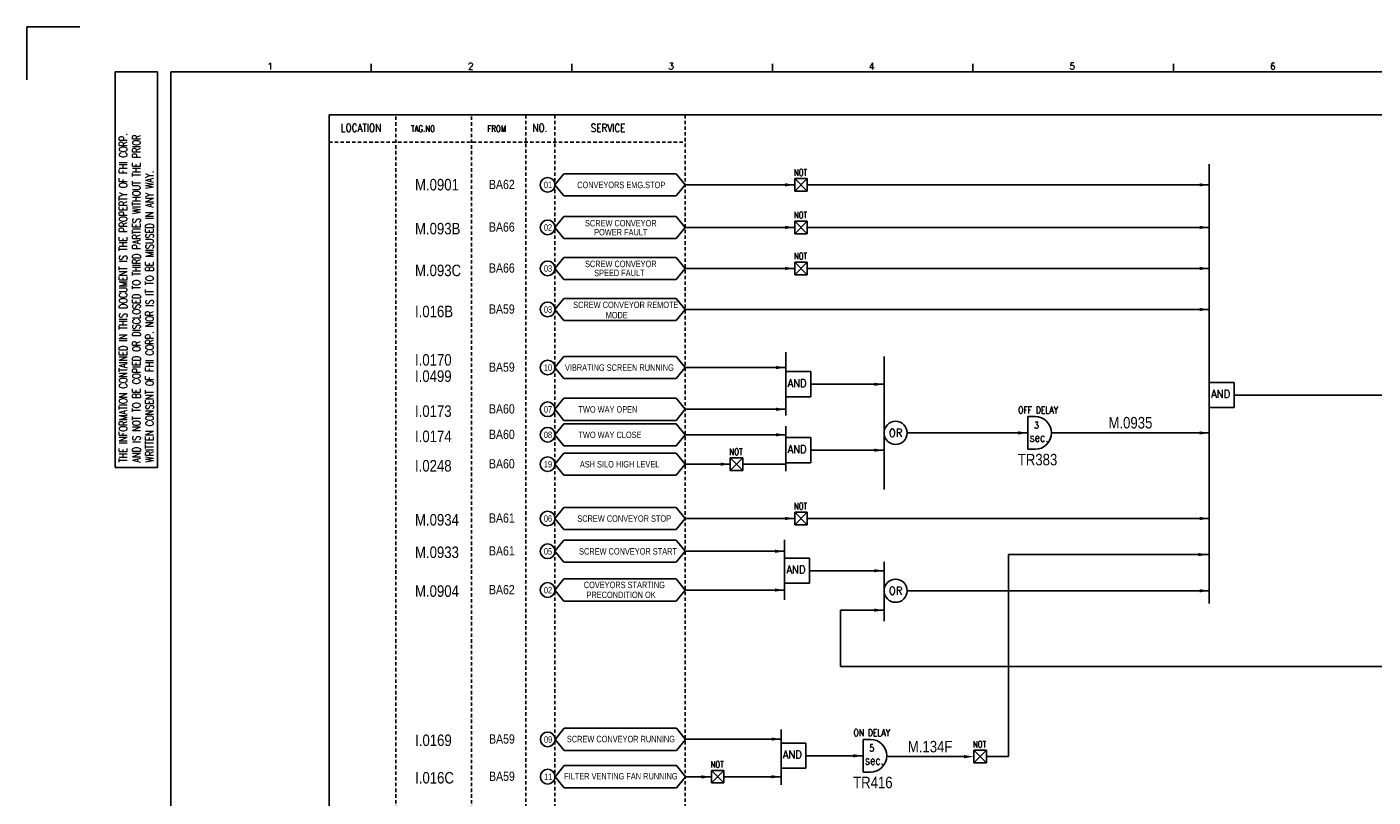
# Model space of a CAD drawing. Extents: x 2535 to 3501, y -211 to 471.
# Tile 2 of 4: x 2535 to 3121, y 136 to 471. Entities that reach past the tile are written whole.
import ezdxf
from ezdxf.enums import TextEntityAlignment as Align

# ---------------------------------------------------------------- set-up
doc = ezdxf.new("R2010")
doc.units = 0
doc.header["$MEASUREMENT"] = 0
doc.linetypes.add('HIDDEN', pattern=[4, 1.5, -1, 1.5])
doc.layers.get('0').update_dxf_attribs({"linetype": 'CONTINUOUS'})
doc.layers.get('Defpoints').update_dxf_attribs({"linetype": 'CONTINUOUS'})
for name, color, linetype in [('CON', 4, 'CONTINUOUS'), ('DCS', 7, 'CONTINUOUS'), ('DIM', 3, 'CONTINUOUS'), ('HID', 2, 'HIDDEN'), ('圖框CON', 4, 'CONTINUOUS'), ('框線', 6, 'CONTINUOUS')]:
    doc.layers.add(name, color=color, linetype=linetype)
doc.styles.add('DAYUKP', font='complex', dxfattribs={"bigfont": 'DAYUKP.SHX'})
doc.styles.add('ROMANS', font='romans', dxfattribs={"width": 0.8})
doc.styles.add('style3', font='ARIALN.TTF')

# ---------------------------------------------------------------- blocks, each defined once
blk = doc.blocks.new('LEADER')
at = {"layer": 'CON'}
blk.add_solid([(0.85, -0.57), (0.85, -1.57), (3.85, -1.07)], dxfattribs=at)
blk = doc.blocks.new('1')
at = {"layer": 'Defpoints'}
blk.add_lwpolyline([(1268.99, 689.33), (1246.02, 689.33), (1246.02, 666.36)], dxfattribs=at)
at = {"layer": '圖框CON'}
for p, q in [((1284.5, 669.81), (1302.87, 669.81)), ((1284.5, 497.52), (1284.5, 669.81)), ((1302.87, 497.52), (1302.87, 669.81)), ((1395.91, 669.85), (1395.91, 673.29)), ((1483.2, 669.85), (1483.2, 673.29)), ((1570.49, 669.85), (1570.49, 673.29)), ((1657.78, 669.85), (1657.78, 673.29)), ((1745.08, 669.85), (1745.08, 673.29)), ((1284.5, 497.52), (1302.87, 497.52))]:
    blk.add_line(p, q, dxfattribs=at)
at = {"layer": '框線'}
for p, q in [((1308.62, 669.81), (1308.62, 26.6)), ((2181.53, 669.81), (1308.62, 669.81))]:
    blk.add_line(p, q, dxfattribs=at)
at = {"style": 'DAYUKP'}
for s, p in [('1', (1350.64, 670.78)), ('2', (1437.93, 670.78)), ('3', (1525.22, 670.78)), ('4', (1612.51, 670.78)), ('5', (1699.8, 670.78)), ('6', (1787.1, 670.78))]:
    blk.add_text(s, height=2.87, dxfattribs=at).set_placement(p)
at = {"layer": 'DIM', "style": 'ROMANS', "width": 0.75}
for s, p in [('THE INFORMATION CONTAINED IN THIS DOCUMENT IS THE PROPERTY OF FHI CORP.', (1287.94, 499.82)), ('AND IS NOT TO BE COPIED OR DISCLOSED TO THIRD PARTIES WITHOUT THE PRIOR', (1293.68, 499.82)), ('WRITTEN CONSENT OF FHI CORP. NOR IS IT TO BE MISUSED IN ANY WAY.', (1299.43, 499.82))]:
    blk.add_text(s, height=3.4457, rotation=90, dxfattribs=at).set_placement(p, align=Align.MIDDLE_LEFT)

msp = doc.modelspace()

# ---------------------------------------------------------------- linework, layer by layer
at = {"layer": 'CON', "color": 6}
for p, q in [((3049.7, 411.45), (3049.7, 220.32)), ((2764.91, 402.47), (2768.81, 407.28)), ((2817.71, 407.28), (2768.81, 407.28)), ((2821.61, 402.47), (2817.71, 407.28)), ((2869.28, 399.74), (2869.28, 405.2)), ((2874.74, 405.2), (2869.28, 399.74)), ((2869.28, 405.2), (2874.74, 399.74)), ((2869.28, 405.2), (2874.74, 405.2)), ((2874.74, 405.2), (2874.74, 399.74)), ((2764.91, 402.47), (2768.81, 397.65)), ((2821.61, 402.47), (2817.71, 397.65)), ((2874.74, 399.74), (2869.28, 399.74)), ((2768.81, 397.65), (2817.71, 397.65)), ((2764.91, 383.94), (2768.81, 388.76)), ((2817.71, 388.76), (2768.81, 388.76)), ((2821.61, 383.94), (2817.71, 388.76)), ((2764.91, 383.94), (2768.81, 379.13)), ((2821.61, 383.94), (2817.71, 379.13)), ((2869.28, 381.21), (2869.28, 386.67)), ((2874.74, 386.67), (2869.28, 381.21)), ((2869.28, 386.67), (2874.74, 381.21)), ((2869.28, 386.67), (2874.74, 386.67)), ((2874.74, 381.21), (2869.28, 381.21)), ((2874.74, 386.67), (2874.74, 381.21)), ((2768.81, 379.13), (2817.71, 379.13)), ((2764.91, 366.09), (2768.81, 370.9)), ((2817.71, 370.9), (2768.81, 370.9)), ((2821.61, 366.09), (2817.71, 370.9)), ((2764.91, 366.09), (2768.81, 361.27)), ((2821.61, 366.09), (2817.71, 361.27)), ((2869.28, 368.82), (2874.74, 368.82)), ((2869.28, 368.82), (2874.74, 363.36)), ((2874.74, 368.82), (2869.28, 363.36)), ((2869.28, 363.36), (2869.28, 368.82)), ((2874.74, 363.36), (2869.28, 363.36)), ((2874.74, 368.82), (2874.74, 363.36)), ((2768.81, 361.27), (2817.71, 361.27)), ((2764.91, 348.23), (2768.81, 353.04)), ((2817.71, 353.04), (2768.81, 353.04)), ((2821.61, 348.23), (2817.71, 353.04)), ((2764.91, 348.23), (2768.81, 343.41)), ((2821.61, 348.23), (2817.71, 343.41)), ((2768.81, 343.41), (2817.71, 343.41)), ((2865.36, 329.62), (2865.36, 302.09)), ((2764.91, 322.96), (2768.81, 327.78)), ((2764.91, 322.96), (2768.81, 318.14)), ((2817.71, 327.78), (2768.81, 327.78)), ((2821.61, 322.96), (2817.71, 327.78)), ((2821.61, 322.96), (2817.71, 318.14)), ((2908.13, 327.79), (2908.13, 269.93)), ((2768.81, 318.14), (2817.71, 318.14)), ((2865.36, 310.2), (2865.36, 321.16)), ((2876.22, 321.16), (2865.36, 321.16)), ((2876.22, 310.2), (2876.22, 321.16)), ((3049.7, 305.5), (3049.7, 316.46)), ((3060.57, 316.46), (3049.7, 316.46)), ((3060.57, 305.5), (3060.57, 316.46)), ((2764.91, 304.78), (2768.81, 309.6)), ((2764.91, 304.78), (2768.81, 299.96)), ((2817.71, 309.6), (2768.81, 309.6)), ((2821.61, 304.78), (2817.71, 309.6)), ((2821.61, 304.78), (2817.71, 299.96)), ((2876.22, 310.2), (2865.36, 310.2)), ((3060.57, 305.5), (3049.7, 305.5)), ((2768.81, 299.96), (2817.71, 299.96)), ((2970.67, 301.65), (2970.67, 287.36)), ((2970.67, 301.65), (2973.84, 301.65)), ((2764.91, 293.69), (2768.81, 298.51)), ((2764.91, 293.69), (2768.81, 288.87)), ((2817.71, 298.51), (2768.81, 298.51)), ((2821.61, 293.69), (2817.71, 298.51)), ((2821.61, 293.69), (2817.71, 288.87)), ((2865.36, 297.48), (2865.36, 277.88)), ((2768.81, 288.87), (2817.71, 288.87)), ((2865.36, 281.5), (2865.36, 292.46)), ((2876.22, 292.46), (2865.36, 292.46)), ((2876.22, 281.5), (2876.22, 292.46)), ((2970.67, 287.36), (2973.84, 287.36)), ((2764.91, 280.89), (2768.81, 285.71)), ((2817.71, 285.71), (2768.81, 285.71)), ((2821.61, 280.89), (2817.71, 285.71)), ((2841.2, 278.16), (2841.2, 283.62)), ((2846.66, 283.62), (2841.2, 278.16)), ((2841.2, 283.62), (2846.66, 278.16)), ((2841.2, 283.62), (2846.66, 283.62)), ((2846.66, 283.62), (2846.66, 278.16)), ((2876.22, 281.5), (2865.36, 281.5)), ((2764.91, 280.89), (2768.81, 276.07)), ((2768.81, 276.07), (2817.71, 276.07)), ((2821.61, 280.89), (2817.71, 276.07)), ((2846.66, 278.16), (2841.2, 278.16)), ((2764.91, 257.26), (2768.81, 262.08)), ((2817.71, 262.08), (2768.81, 262.08)), ((2821.61, 257.26), (2817.71, 262.08)), ((2869.28, 259.99), (2874.74, 259.99)), ((2869.28, 259.99), (2874.74, 254.53)), ((2874.74, 259.99), (2869.28, 254.53)), ((2869.28, 254.53), (2869.28, 259.99)), ((2874.74, 259.99), (2874.74, 254.53)), ((2764.91, 257.26), (2768.81, 252.45)), ((2768.81, 252.45), (2817.71, 252.45)), ((2821.61, 257.26), (2817.71, 252.45)), ((2874.74, 254.53), (2869.28, 254.53)), ((2764.91, 242.98), (2768.81, 247.8)), ((2817.71, 247.8), (2768.81, 247.8)), ((2821.61, 242.98), (2817.71, 247.8)), ((2864.87, 247.92), (2864.87, 221.86)), ((2764.91, 242.98), (2768.81, 238.17)), ((2821.61, 242.98), (2817.71, 238.17)), ((2768.81, 238.17), (2817.71, 238.17)), ((2864.87, 229.04), (2864.87, 240)), ((2875.73, 240), (2864.87, 240)), ((2875.73, 229.04), (2875.73, 240)), ((2908.13, 238.33), (2908.13, 212.57)), ((2764.91, 226.12), (2768.81, 230.93)), ((2817.71, 230.93), (2768.81, 230.93)), ((2821.61, 226.12), (2817.71, 230.93)), ((2875.73, 229.04), (2864.87, 229.04)), ((2764.91, 226.12), (2768.81, 221.3)), ((2821.61, 226.12), (2817.71, 221.3)), ((2768.81, 221.3), (2817.71, 221.3)), ((2764.96, 161.1), (2768.86, 165.92)), ((2817.76, 165.92), (2768.86, 165.92)), ((2821.66, 161.1), (2817.76, 165.92)), ((2863.29, 165.38), (2863.29, 141.38)), ((2764.96, 161.1), (2768.86, 156.29)), ((2821.66, 161.1), (2817.76, 156.29)), ((2863.29, 148.56), (2863.29, 159.52)), ((2874.15, 159.52), (2863.29, 159.52)), ((2874.15, 148.56), (2874.15, 159.52)), ((2898.99, 161.11), (2898.99, 146.83)), ((2898.99, 161.11), (2902.17, 161.11)), ((2768.86, 156.29), (2817.76, 156.29)), ((2947.2, 156.35), (2952.66, 156.35)), ((2947.2, 156.35), (2952.66, 150.89)), ((2952.66, 156.35), (2947.2, 150.89)), ((2947.2, 150.89), (2947.2, 156.35)), ((2952.66, 156.35), (2952.66, 150.89)), ((2764.96, 144.87), (2768.86, 149.69)), ((2817.76, 149.69), (2768.86, 149.69)), ((2821.66, 144.87), (2817.76, 149.69)), ((2833, 147.59), (2838.46, 147.59)), ((2833, 147.59), (2838.46, 142.13)), ((2838.46, 147.59), (2833, 142.13)), ((2833, 142.13), (2833, 147.59)), ((2838.46, 147.59), (2838.46, 142.13)), ((2874.15, 148.56), (2863.29, 148.56)), ((2898.99, 146.83), (2902.17, 146.83)), ((2952.66, 150.89), (2947.2, 150.89)), ((2764.96, 144.87), (2768.86, 140.06)), ((2821.66, 144.87), (2817.76, 140.06)), ((2838.46, 142.13), (2833, 142.13)), ((2768.86, 140.06), (2817.76, 140.06))]:
    msp.add_line(p, q, dxfattribs=at)
at = {"layer": 'CON'}
for p, q in [((2821.61, 402.47), (2869.28, 402.47)), ((2874.74, 402.47), (3049.7, 402.47)), ((2821.61, 383.94), (2869.28, 383.94)), ((2874.74, 383.94), (3049.7, 383.94)), ((2821.61, 366.09), (2869.28, 366.09)), ((2874.74, 366.09), (3049.7, 366.09)), ((2821.61, 348.23), (3049.7, 348.23)), ((2821.61, 322.96), (2865.36, 322.96)), ((2876.22, 315.68), (2908.13, 315.68)), ((3060.57, 310.98), (3266.81, 310.98)), ((2821.61, 304.78), (2865.36, 304.78)), ((2821.61, 293.69), (2865.36, 293.69)), ((2918.21, 294.5), (2970.67, 294.5)), ((2980.99, 294.5), (3049.7, 294.5)), ((2876.22, 286.98), (2908.13, 286.98)), ((2821.61, 280.89), (2841.2, 280.89)), ((2846.66, 280.89), (2865.36, 280.89)), ((2821.61, 257.26), (2869.28, 257.26)), ((2874.74, 257.26), (3049.7, 257.26)), ((2821.61, 242.98), (2864.87, 242.98)), ((2962.34, 241.54), (2964.43, 241.57)), ((2962.34, 153.62), (2962.34, 241.54)), ((2964.43, 241.57), (3049.22, 241.57)), ((2875.73, 234.52), (2908.13, 234.52)), ((2821.61, 226.12), (2864.87, 226.12)), ((2918.21, 225.8), (3049.7, 225.8)), ((2908.13, 217.35), (2889.23, 217.35)), ((2889.23, 217.35), (2889.23, 192.84)), ((2889.23, 192.84), (3138.4, 192.84)), ((2821.63, 161.2), (2863.29, 161.2)), ((2898.99, 153.97), (2874.15, 153.97)), ((2909.3, 153.63), (2943.1, 153.63)), ((2952.66, 153.62), (2962.34, 153.62)), ((2821.66, 144.87), (2832.87, 144.87)), ((2838.46, 144.86), (2863.29, 144.86))]:
    msp.add_line(p, q, dxfattribs=at)
msp.add_lwpolyline([(2666.56, 432.9), (3380.56, 432.9), (3380.56, -66.9), (2666.56, -66.9)], close=True, dxfattribs=at)
for centre in [(2761.69, 402.47), (2761.69, 383.94), (2761.69, 366.09), (2761.69, 348.23), (2761.69, 322.96), (2761.69, 304.78), (2761.69, 293.69), (2761.69, 280.89), (2761.69, 257.26), (2761.69, 242.98), (2761.69, 226.12), (2761.75, 161.1), (2761.75, 144.87)]:
    msp.add_circle(centre, 3.21, dxfattribs=at)
at = {"layer": 'CON', "color": 6}
for centre in [(2913.17, 294.5), (2913.17, 225.8)]:
    msp.add_circle(centre, 5.04, dxfattribs=at)
for centre in [(2973.84, 294.5), (2902.17, 153.97)]:
    msp.add_arc(centre, 7.14, 270, 90, dxfattribs=at)
at = {"layer": 'HID'}
for p, q in [((2695.61, 432.2), (2695.61, -66.9)), ((2728.53, 432.2), (2728.53, -66.9)), ((2752.25, 432.9), (2752.25, -66.92)), ((2764.91, 432.9), (2764.91, -66.92)), ((2821.61, 432.9), (2821.61, -66.9)), ((2666.56, 421), (2821.61, 421))]:
    msp.add_line(p, q, dxfattribs=at)

# ---------------------------------------------------------------- block references
msp.add_blockref('1', (1289.04, -218.13))
at = {"layer": 'CON', "xscale": 1.4, "yscale": 1.4, "zscale": 1.4}
for p in [(2863.89, 403.96), (3044.31, 403.96), (2863.89, 385.44), (3044.31, 385.44), (2863.89, 367.58), (3044.31, 367.58), (3044.31, 349.72), (2859.97, 324.45), (2902.74, 317.17), (2859.97, 306.27), (2859.97, 295.18), (2965.28, 295.99), (3044.31, 295.99), (2902.74, 288.47), (2835.81, 282.38), (2863.89, 258.75), (3044.31, 258.75), (2859.48, 244.48), (3043.78, 243.04), (2902.74, 236.01), (2859.48, 227.61), (3044.31, 227.29), (2902.74, 218.84), (2857.97, 162.74), (2893.6, 155.46), (2941.81, 155.1), (2827.45, 146.27), (2857.85, 146.33)]:
    msp.add_blockref('LEADER', p, dxfattribs=at)

# ---------------------------------------------------------------- texts
at = {"layer": 'CON', "style": 'ROMANS'}
for s, height, width, p in [('LOCATION', 3.5, 0.8, (2680.48, 427.3)), ('NO.', 3.5, 0.8, (2758.37, 427.3)), ('SERVICE', 3.5, 0.8, (2788.02, 427.23)), ('3', 3.02, 0.8, (2974.46, 297.87)), ('OR', 3.5, 0.9, (2913.17, 294.5)), ('sec.', 3.78, 0.8, (2975.57, 292.5)), ('OR', 3.5, 0.9, (2913.17, 225.8)), ('5', 3.02, 0.8, (2902.79, 157.34)), ('sec.', 3.78, 0.8, (2903.9, 151.97))]:
    msp.add_text(s, height=height, dxfattribs=dict(at, width=width)).set_placement(p, align=Align.MIDDLE)
for s, height, width, p in [('TAG.NO', 2.8, 0.8, (2702.21, 424.65)), ('FROM', 2.8, 0.8, (2735.47, 424.65)), ('NOT', 2.8, 0.8, (2868.88, 405.59)), ('NOT', 2.8, 0.8, (2868.88, 387.07)), ('NOT', 2.8, 0.8, (2868.88, 369.21)), ('AND', 3.5, 0.9, (2866.15, 313.36)), ('AND', 3.5, 0.9, (3050.5, 308.67)), ('OFF DELAY', 3.024, 0.8, (2966.5, 302.1)), ('NOT', 2.8, 0.8, (2840.8, 284.01)), ('AND', 3.5, 0.9, (2866.15, 284.66)), ('NOT', 2.8, 0.8, (2868.88, 260.38)), ('AND', 3.5, 0.9, (2865.66, 232.2)), ('ON DELAY', 3.024, 0.8, (2894.83, 161.57)), ('NOT', 2.8, 0.8, (2946.8, 156.74)), ('AND', 3.5, 0.9, (2864.08, 151.72)), ('NOT', 2.8, 0.8, (2832.6, 147.98))]:
    msp.add_text(s, height=height, dxfattribs=dict(at, width=width)).set_placement(p, align=Align.BOTTOM_LEFT)
at = {"layer": 'CON', "style": 'style3'}
for s, p in [('BA62', (2736.17, 402.65)), ('BA66', (2736.17, 384.12)), ('BA66', (2736.17, 366.27)), ('BA59', (2736.17, 348.41)), ('BA59', (2736.17, 323.14)), ('BA60', (2736.17, 304.96)), ('BA60', (2736.17, 293.87)), ('BA60', (2736.17, 281.07)), ('BA61', (2736.17, 257.44)), ('BA61', (2736.17, 243.16)), ('BA62', (2736.17, 226.3)), ('BA59', (2736.22, 161.28)), ('BA59', (2736.22, 145.05))]:
    msp.add_text(s, height=4, dxfattribs=at).set_placement(p, align=Align.MIDDLE_LEFT)
for s, p in [('01', (2760.08, 400.19)), ('CONVEYORS EMG.STOP', (2774.58, 400.19)), ('SCREW CONVEYOR', (2777.98, 383.54)), ('02', (2760.08, 381.66)), ('POWER FAULT', (2781.96, 379.62)), ('SCREW CONVEYOR', (2777.98, 365.81)), ('03', (2760.08, 363.81)), ('SPEED FAULT', (2781.96, 361.89)), ('SCREW CONVEYOR REMOTE', (2772.85, 348)), ('03', (2760.08, 345.95)), ('MODE', (2786.97, 343.52)), ('10', (2760.08, 320.68)), ('VIBRATING SCREEN RUNNING', (2769.24, 320.68)), ('07', (2760.08, 302.5)), ('TWO WAY OPEN', (2775.11, 302.5)), ('08', (2760.08, 291.41)), ('TWO WAY CLOSE', (2775.11, 291.41)), ('19', (2760.08, 278.61)), ('ASH SILO HIGH LEVEL', (2775.74, 278.62)), ('06', (2760.08, 254.98)), ('SCREW CONVEYOR STOP', (2774.63, 254.99)), ('05', (2760.08, 240.7)), ('SCREW CONVEYOR START', (2775.4, 240.71)), ('COVEYORS STARTING', (2777.45, 226.1)), ('02', (2760.08, 223.84)), ('PRECONDITION OK', (2778.63, 221.79)), ('09', (2760.13, 158.82)), ('SCREW CONVEYOR RUNNING', (2770.09, 159.02)), ('FILTER VENTING FAN RUNNING', (2768.89, 142.84)), ('11', (2760.13, 142.59))]:
    msp.add_text(s, height=2.8, dxfattribs=at).set_placement(p, align=Align.BOTTOM_LEFT)
at = {"layer": 'DCS', "linetype": 'ByBlock', "style": 'style3'}
for s, p in [('M.0901', (2703.98, 400.04)), ('M.093B', (2703.98, 380.92)), ('M.093C', (2703.98, 362.73)), ('I.016B', (2703.98, 344.86)), ('I.0170', (2703.98, 323.79)), ('I.0499', (2703.98, 316.7)), ('I.0173', (2703.98, 301.48)), ('M.0935', (3005.81, 296.44)), ('I.0174', (2703.98, 290.5)), ('I.0248', (2703.98, 277.69)), ('TR383', (2966.35, 280.39)), ('M.0934', (2703.98, 254.18)), ('M.0933', (2703.98, 240.05)), ('M.0904', (2703.98, 223.16)), ('I.0169', (2704.04, 158.23)), ('M.134F', (2918.49, 155.46)), ('I.016C', (2704.04, 141.9)), ('TR416', (2894.67, 139.85))]:
    msp.add_text(s, height=5, dxfattribs=at).set_placement(p)

doc.saveas('drawing.dxf')
